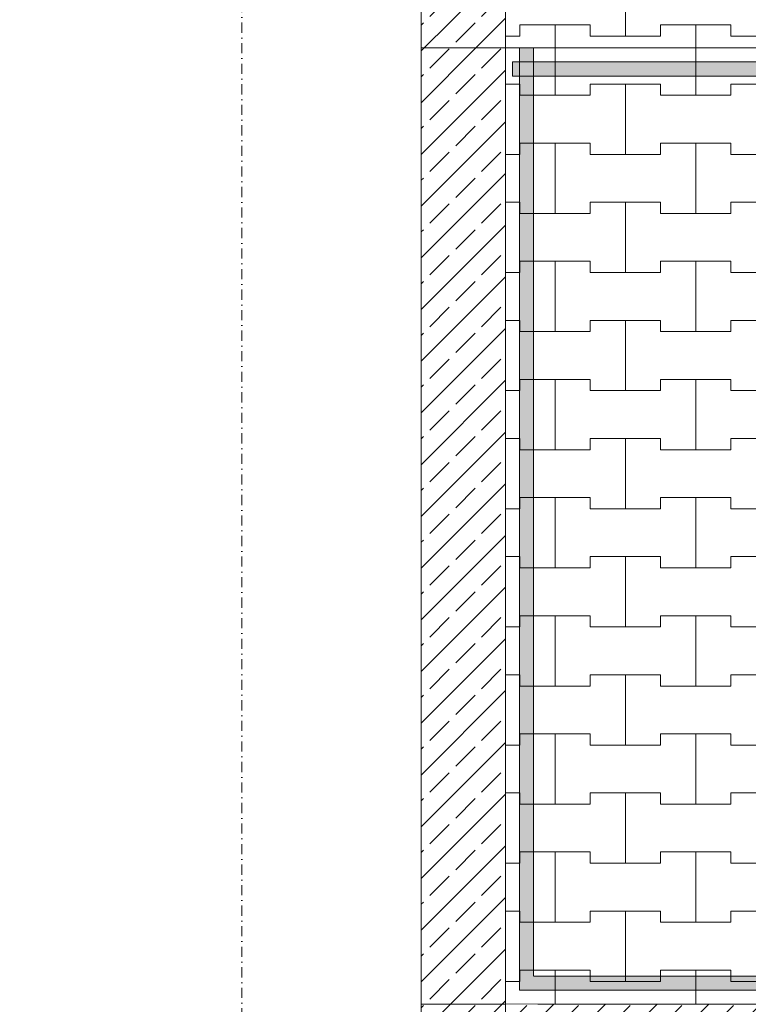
# Model space of a CAD drawing. Header units: centimetres. Extents: x -1589 to 108054, y -205274 to 31709.
# Tile 142 of 256: x 760 to 1019, y 23002 to 23352. Entities that reach past the tile are written whole.
import ezdxf

# ---------------------------------------------------------------- set-up
doc = ezdxf.new("R2010")
doc.units = ezdxf.units.CM
doc.header["$LTSCALE"] = 0.01
doc.header["$MEASUREMENT"] = 0
for name, pattern in [('Krawędzie ukryte', [27, 20, -7]), ('Kropki i Kreski', [72, 36, -18, 0, -18]), ('Wipeout_Contour', [100, 0, -100])]:
    doc.linetypes.add(name, pattern=pattern)
for name, color, linetype in [('0_Teren', 7, 'Continuous'), ('2_barierki.K_IR', 7, 'Continuous'), ('2_belki.K_IR', 7, 'Continuous'), ('2_schody.K_IR', 7, 'Continuous'), ('2_słupy.K_IR', 7, 'Continuous'), ('2_ściany podporowe.K_IR', 7, 'Continuous'), ('4_osie.ISTN', 7, 'Continuous')]:
    doc.layers.add(name, color=color, linetype=linetype)
pattern_1 = [(45, (1e-13, 21225.391), (-9.19239, 9.19239), []), (45, (-4.596, 21229.987), (-9.19239, 9.19239), [9.75, -3.25])]

msp = doc.modelspace()

# ---------------------------------------------------------------- linework, layer by layer
at = {"layer": '0_Teren', "color": 8, "linetype": 'Continuous', "lineweight": 5}
for p, q in [((975, 23346.39122), (975, 23371.39122)), ((975, 23371.39122), (975, 23346.39122)), ((937.5, 23346.39122), (937.5, 23350.39122)), ((937.5, 23350.39122), (937.5, 23346.39122)), ((937.5, 23350.39122), (950, 23350.39122)), ((937.5, 23350.39122), (962.5, 23350.39122)), ((950, 23350.39122), (962.5, 23350.39122)), ((962.5, 23350.39122), (962.5, 23346.39122)), ((962.5, 23346.39122), (962.5, 23350.39122)), ((987.5, 23346.39122), (987.5, 23350.39122)), ((987.5, 23350.39122), (987.5, 23346.39122)), ((987.5, 23350.39122), (1000, 23350.39122)), ((987.5, 23350.39122), (1012.5, 23350.39122)), ((1000, 23350.39122), (1012.5, 23350.39122)), ((1012.5, 23350.39122), (1012.5, 23346.39122)), ((1012.5, 23346.39122), (1012.5, 23350.39122)), ((962.5, 23346.39122), (975, 23346.39122)), ((962.5, 23346.39122), (987.5, 23346.39122)), ((975, 23346.39122), (987.5, 23346.39122)), ((1012.5, 23346.39122), (1025, 23346.39122)), ((1012.5, 23346.39122), (1037.5, 23346.39122))]:
    msp.add_line(p, q, dxfattribs=at)
at = {"layer": '0_Teren', "color": 8, "linetype": 'Continuous', "lineweight": 5, "flags": 128}
msp.add_lwpolyline([(810.17871, 23572.24523), (1284.46474, 23572.24523), (1782.3586, 23329.50702), (1782.3586, 22816.53156), (1582.3586, 22816.53309), (1582.35864, 23257.24406), (1377.3586, 23257.24406), (1377.3586, 23002.24406), (932.3586, 23002.24406), (932.3586, 23387.3523), (759.63338, 23469.28591)], close=True, dxfattribs=at)
at = {"layer": '4_osie.ISTN', "color": 7, "linetype": 'Kropki i Kreski', "lineweight": 0, "ltscale": 10}
msp.add_line((838.63417, 19902.02612), (838.63417, 23622.03555), dxfattribs=at)

# ---------------------------------------------------------------- next in the draw order: wipeouts: each hides what was drawn before it
at = {"color": 8, "linetype": 'Wipeout_Contour', "lineweight": 5, "ltscale": 13281.300056}
msp.add_wipeout([(1107.35861, 23002.24406), (1107.35861, 23167.24406), (1107.35861, 23177.24902), (1107.35861, 23342.24902), (932.3586, 23342.24902), (932.3586, 23002.24406)], dxfattribs=at).dxf.layer = '2_schody.K_IR'

# ---------------------------------------------------------------- next in the draw order: hatches: boundary and pattern name
at = {"layer": '2_barierki.K_IR', "linetype": 'Continuous', "lineweight": 5}
for points in [[(942.3586, 23342.24902), (937.3586, 23342.24902), (937.3586, 23007.24406), (942.3586, 23012.24406)], [(934.8586, 23337.24902), (934.8586, 23332.24902), (1104.8586, 23332.24902), (1104.8586, 23337.24902)], [(942.3586, 23012.24406), (937.3586, 23007.24406), (1107.3586, 23007.24406), (1107.3586, 23012.24406)]]:
    msp.add_hatch(color=8, dxfattribs=at).paths.add_polyline_path(points)

# ---------------------------------------------------------------- next in the draw order: linework, layer by layer
at = {"layer": '0_Teren', "color": 8, "linetype": 'Continuous', "lineweight": 5}
for p, q in [((950, 23325.39122), (950, 23350.39122)), ((950, 23350.39122), (950, 23325.39122)), ((1000, 23325.39122), (1000, 23350.39122)), ((1000, 23350.39122), (1000, 23325.39122)), ((937.5, 23329.39122), (937.5, 23325.39122)), ((937.5, 23325.39122), (937.5, 23329.39122)), ((962.5, 23325.39122), (962.5, 23329.39122)), ((962.5, 23329.39122), (962.5, 23325.39122)), ((962.5, 23329.39122), (975, 23329.39122)), ((962.5, 23329.39122), (987.5, 23329.39122)), ((975, 23329.39122), (987.5, 23329.39122)), ((975, 23304.39122), (975, 23329.39122)), ((975, 23329.39122), (975, 23304.39122)), ((987.5, 23329.39122), (987.5, 23325.39122)), ((987.5, 23325.39122), (987.5, 23329.39122)), ((1012.5, 23325.39122), (1012.5, 23329.39122)), ((1012.5, 23329.39122), (1012.5, 23325.39122)), ((1012.5, 23329.39122), (1025, 23329.39122)), ((1012.5, 23329.39122), (1037.5, 23329.39122)), ((937.5, 23325.39122), (950, 23325.39122)), ((937.5, 23325.39122), (962.5, 23325.39122)), ((950, 23325.39122), (962.5, 23325.39122)), ((987.5, 23325.39122), (1000, 23325.39122)), ((987.5, 23325.39122), (1012.5, 23325.39122)), ((1000, 23325.39122), (1012.5, 23325.39122)), ((937.5, 23304.39122), (937.5, 23308.39122)), ((937.5, 23308.39122), (937.5, 23304.39122)), ((937.5, 23308.39122), (950, 23308.39122)), ((937.5, 23308.39122), (962.5, 23308.39122)), ((950, 23308.39122), (962.5, 23308.39122)), ((950, 23283.39122), (950, 23308.39122)), ((950, 23308.39122), (950, 23283.39122)), ((962.5, 23308.39122), (962.5, 23304.39122)), ((962.5, 23304.39122), (962.5, 23308.39122)), ((987.5, 23304.39122), (987.5, 23308.39122)), ((987.5, 23308.39122), (987.5, 23304.39122)), ((987.5, 23308.39122), (1000, 23308.39122)), ((987.5, 23308.39122), (1012.5, 23308.39122)), ((1000, 23308.39122), (1012.5, 23308.39122)), ((1000, 23283.39122), (1000, 23308.39122)), ((1000, 23308.39122), (1000, 23283.39122)), ((1012.5, 23308.39122), (1012.5, 23304.39122)), ((1012.5, 23304.39122), (1012.5, 23308.39122)), ((962.5, 23304.39122), (975, 23304.39122)), ((962.5, 23304.39122), (987.5, 23304.39122)), ((975, 23304.39122), (987.5, 23304.39122)), ((1012.5, 23304.39122), (1025, 23304.39122)), ((1012.5, 23304.39122), (1037.5, 23304.39122)), ((937.5, 23287.39122), (937.5, 23283.39122)), ((937.5, 23283.39122), (937.5, 23287.39122)), ((962.5, 23283.39122), (962.5, 23287.39122)), ((962.5, 23287.39122), (962.5, 23283.39122)), ((962.5, 23287.39122), (975, 23287.39122)), ((962.5, 23287.39122), (987.5, 23287.39122)), ((975, 23287.39122), (987.5, 23287.39122)), ((975, 23262.39122), (975, 23287.39122)), ((975, 23287.39122), (975, 23262.39122)), ((987.5, 23287.39122), (987.5, 23283.39122)), ((987.5, 23283.39122), (987.5, 23287.39122)), ((1012.5, 23283.39122), (1012.5, 23287.39122)), ((1012.5, 23287.39122), (1012.5, 23283.39122)), ((1012.5, 23287.39122), (1025, 23287.39122)), ((1012.5, 23287.39122), (1037.5, 23287.39122)), ((937.5, 23283.39122), (950, 23283.39122)), ((937.5, 23283.39122), (962.5, 23283.39122)), ((950, 23283.39122), (962.5, 23283.39122)), ((987.5, 23283.39122), (1000, 23283.39122)), ((987.5, 23283.39122), (1012.5, 23283.39122)), ((1000, 23283.39122), (1012.5, 23283.39122)), ((937.5, 23262.39122), (937.5, 23266.39122)), ((937.5, 23266.39122), (937.5, 23262.39122)), ((937.5, 23266.39122), (950, 23266.39122)), ((937.5, 23266.39122), (962.5, 23266.39122)), ((950, 23266.39122), (962.5, 23266.39122)), ((950, 23241.39122), (950, 23266.39122)), ((950, 23266.39122), (950, 23241.39122)), ((962.5, 23266.39122), (962.5, 23262.39122)), ((962.5, 23262.39122), (962.5, 23266.39122)), ((987.5, 23262.39122), (987.5, 23266.39122)), ((987.5, 23266.39122), (987.5, 23262.39122)), ((987.5, 23266.39122), (1000, 23266.39122)), ((987.5, 23266.39122), (1012.5, 23266.39122)), ((1000, 23266.39122), (1012.5, 23266.39122)), ((1000, 23241.39122), (1000, 23266.39122)), ((1000, 23266.39122), (1000, 23241.39122)), ((1012.5, 23266.39122), (1012.5, 23262.39122)), ((1012.5, 23262.39122), (1012.5, 23266.39122)), ((962.5, 23262.39122), (975, 23262.39122)), ((962.5, 23262.39122), (987.5, 23262.39122)), ((975, 23262.39122), (987.5, 23262.39122)), ((1012.5, 23262.39122), (1025, 23262.39122)), ((1012.5, 23262.39122), (1037.5, 23262.39122)), ((937.5, 23245.39122), (937.5, 23241.39122)), ((937.5, 23241.39122), (937.5, 23245.39122)), ((962.5, 23241.39122), (962.5, 23245.39122)), ((962.5, 23245.39122), (962.5, 23241.39122)), ((962.5, 23245.39122), (975, 23245.39122)), ((962.5, 23245.39122), (987.5, 23245.39122)), ((975, 23245.39122), (987.5, 23245.39122)), ((975, 23220.39122), (975, 23245.39122)), ((975, 23245.39122), (975, 23220.39122)), ((987.5, 23245.39122), (987.5, 23241.39122)), ((987.5, 23241.39122), (987.5, 23245.39122)), ((1012.5, 23241.39122), (1012.5, 23245.39122)), ((1012.5, 23245.39122), (1012.5, 23241.39122)), ((1012.5, 23245.39122), (1025, 23245.39122)), ((1012.5, 23245.39122), (1037.5, 23245.39122)), ((937.5, 23241.39122), (950, 23241.39122)), ((937.5, 23241.39122), (962.5, 23241.39122)), ((950, 23241.39122), (962.5, 23241.39122)), ((987.5, 23241.39122), (1000, 23241.39122)), ((987.5, 23241.39122), (1012.5, 23241.39122)), ((1000, 23241.39122), (1012.5, 23241.39122)), ((937.5, 23220.39122), (937.5, 23224.39122)), ((937.5, 23224.39122), (937.5, 23220.39122)), ((937.5, 23224.39122), (950, 23224.39122)), ((937.5, 23224.39122), (962.5, 23224.39122)), ((950, 23224.39122), (962.5, 23224.39122)), ((950, 23199.39122), (950, 23224.39122)), ((950, 23224.39122), (950, 23199.39122)), ((962.5, 23224.39122), (962.5, 23220.39122)), ((962.5, 23220.39122), (962.5, 23224.39122)), ((987.5, 23220.39122), (987.5, 23224.39122)), ((987.5, 23224.39122), (987.5, 23220.39122)), ((987.5, 23224.39122), (1000, 23224.39122)), ((987.5, 23224.39122), (1012.5, 23224.39122)), ((1000, 23224.39122), (1012.5, 23224.39122)), ((1000, 23199.39122), (1000, 23224.39122)), ((1000, 23224.39122), (1000, 23199.39122)), ((1012.5, 23224.39122), (1012.5, 23220.39122)), ((1012.5, 23220.39122), (1012.5, 23224.39122)), ((962.5, 23220.39122), (975, 23220.39122)), ((962.5, 23220.39122), (987.5, 23220.39122)), ((975, 23220.39122), (987.5, 23220.39122)), ((1012.5, 23220.39122), (1025, 23220.39122)), ((1012.5, 23220.39122), (1037.5, 23220.39122)), ((937.5, 23203.39122), (937.5, 23199.39122)), ((937.5, 23199.39122), (937.5, 23203.39122)), ((962.5, 23199.39122), (962.5, 23203.39122)), ((962.5, 23203.39122), (962.5, 23199.39122)), ((962.5, 23203.39122), (975, 23203.39122)), ((962.5, 23203.39122), (987.5, 23203.39122)), ((975, 23203.39122), (987.5, 23203.39122)), ((975, 23178.39122), (975, 23203.39122)), ((975, 23203.39122), (975, 23178.39122)), ((987.5, 23203.39122), (987.5, 23199.39122)), ((987.5, 23199.39122), (987.5, 23203.39122)), ((1012.5, 23199.39122), (1012.5, 23203.39122)), ((1012.5, 23203.39122), (1012.5, 23199.39122)), ((1012.5, 23203.39122), (1025, 23203.39122)), ((1012.5, 23203.39122), (1037.5, 23203.39122)), ((937.5, 23199.39122), (950, 23199.39122)), ((937.5, 23199.39122), (962.5, 23199.39122)), ((950, 23199.39122), (962.5, 23199.39122)), ((987.5, 23199.39122), (1000, 23199.39122)), ((987.5, 23199.39122), (1012.5, 23199.39122)), ((1000, 23199.39122), (1012.5, 23199.39122)), ((937.5, 23178.39122), (937.5, 23182.39122)), ((937.5, 23182.39122), (937.5, 23178.39122)), ((937.5, 23182.39122), (950, 23182.39122)), ((937.5, 23182.39122), (962.5, 23182.39122)), ((950, 23182.39122), (962.5, 23182.39122)), ((950, 23157.39122), (950, 23182.39122)), ((950, 23182.39122), (950, 23157.39122)), ((962.5, 23182.39122), (962.5, 23178.39122)), ((962.5, 23178.39122), (962.5, 23182.39122)), ((987.5, 23178.39122), (987.5, 23182.39122)), ((987.5, 23182.39122), (987.5, 23178.39122)), ((987.5, 23182.39122), (1000, 23182.39122)), ((987.5, 23182.39122), (1012.5, 23182.39122)), ((1000, 23182.39122), (1012.5, 23182.39122)), ((1000, 23157.39122), (1000, 23182.39122)), ((1000, 23182.39122), (1000, 23157.39122)), ((1012.5, 23182.39122), (1012.5, 23178.39122)), ((1012.5, 23178.39122), (1012.5, 23182.39122)), ((962.5, 23178.39122), (975, 23178.39122)), ((962.5, 23178.39122), (987.5, 23178.39122)), ((975, 23178.39122), (987.5, 23178.39122)), ((1012.5, 23178.39122), (1025, 23178.39122)), ((1012.5, 23178.39122), (1037.5, 23178.39122)), ((937.5, 23161.39122), (937.5, 23157.39122)), ((937.5, 23157.39122), (937.5, 23161.39122)), ((962.5, 23157.39122), (962.5, 23161.39122)), ((962.5, 23161.39122), (962.5, 23157.39122)), ((962.5, 23161.39122), (975, 23161.39122)), ((962.5, 23161.39122), (987.5, 23161.39122)), ((975, 23161.39122), (987.5, 23161.39122)), ((975, 23136.39122), (975, 23161.39122)), ((975, 23161.39122), (975, 23136.39122)), ((987.5, 23161.39122), (987.5, 23157.39122)), ((987.5, 23157.39122), (987.5, 23161.39122)), ((1012.5, 23157.39122), (1012.5, 23161.39122)), ((1012.5, 23161.39122), (1012.5, 23157.39122)), ((1012.5, 23161.39122), (1025, 23161.39122)), ((1012.5, 23161.39122), (1037.5, 23161.39122)), ((937.5, 23157.39122), (950, 23157.39122)), ((937.5, 23157.39122), (962.5, 23157.39122)), ((950, 23157.39122), (962.5, 23157.39122)), ((987.5, 23157.39122), (1000, 23157.39122)), ((987.5, 23157.39122), (1012.5, 23157.39122)), ((1000, 23157.39122), (1012.5, 23157.39122)), ((937.5, 23136.39122), (937.5, 23140.39122)), ((937.5, 23140.39122), (937.5, 23136.39122)), ((937.5, 23140.39122), (950, 23140.39122)), ((937.5, 23140.39122), (962.5, 23140.39122)), ((950, 23140.39122), (962.5, 23140.39122)), ((950, 23115.39122), (950, 23140.39122)), ((950, 23140.39122), (950, 23115.39122)), ((962.5, 23140.39122), (962.5, 23136.39122)), ((962.5, 23136.39122), (962.5, 23140.39122)), ((987.5, 23136.39122), (987.5, 23140.39122)), ((987.5, 23140.39122), (987.5, 23136.39122)), ((987.5, 23140.39122), (1000, 23140.39122)), ((987.5, 23140.39122), (1012.5, 23140.39122)), ((1000, 23140.39122), (1012.5, 23140.39122)), ((1000, 23115.39122), (1000, 23140.39122)), ((1000, 23140.39122), (1000, 23115.39122)), ((1012.5, 23140.39122), (1012.5, 23136.39122)), ((1012.5, 23136.39122), (1012.5, 23140.39122)), ((962.5, 23136.39122), (975, 23136.39122)), ((962.5, 23136.39122), (987.5, 23136.39122)), ((975, 23136.39122), (987.5, 23136.39122)), ((1012.5, 23136.39122), (1025, 23136.39122)), ((1012.5, 23136.39122), (1037.5, 23136.39122)), ((937.5, 23119.39122), (937.5, 23115.39122)), ((937.5, 23115.39122), (937.5, 23119.39122)), ((962.5, 23115.39122), (962.5, 23119.39122)), ((962.5, 23119.39122), (962.5, 23115.39122)), ((962.5, 23119.39122), (975, 23119.39122)), ((962.5, 23119.39122), (987.5, 23119.39122)), ((975, 23119.39122), (987.5, 23119.39122)), ((975, 23094.39122), (975, 23119.39122)), ((975, 23119.39122), (975, 23094.39122)), ((987.5, 23119.39122), (987.5, 23115.39122)), ((987.5, 23115.39122), (987.5, 23119.39122)), ((1012.5, 23115.39122), (1012.5, 23119.39122)), ((1012.5, 23119.39122), (1012.5, 23115.39122)), ((1012.5, 23119.39122), (1025, 23119.39122)), ((1012.5, 23119.39122), (1037.5, 23119.39122)), ((937.5, 23115.39122), (950, 23115.39122)), ((937.5, 23115.39122), (962.5, 23115.39122)), ((950, 23115.39122), (962.5, 23115.39122)), ((987.5, 23115.39122), (1000, 23115.39122)), ((987.5, 23115.39122), (1012.5, 23115.39122)), ((1000, 23115.39122), (1012.5, 23115.39122)), ((937.5, 23094.39122), (937.5, 23098.39122)), ((937.5, 23098.39122), (937.5, 23094.39122)), ((937.5, 23098.39122), (950, 23098.39122)), ((937.5, 23098.39122), (962.5, 23098.39122)), ((950, 23098.39122), (962.5, 23098.39122)), ((950, 23073.39122), (950, 23098.39122)), ((950, 23098.39122), (950, 23073.39122)), ((962.5, 23098.39122), (962.5, 23094.39122)), ((962.5, 23094.39122), (962.5, 23098.39122)), ((987.5, 23094.39122), (987.5, 23098.39122)), ((987.5, 23098.39122), (987.5, 23094.39122)), ((987.5, 23098.39122), (1000, 23098.39122)), ((987.5, 23098.39122), (1012.5, 23098.39122)), ((1000, 23098.39122), (1012.5, 23098.39122)), ((1000, 23073.39122), (1000, 23098.39122)), ((1000, 23098.39122), (1000, 23073.39122)), ((1012.5, 23098.39122), (1012.5, 23094.39122)), ((1012.5, 23094.39122), (1012.5, 23098.39122)), ((962.5, 23094.39122), (975, 23094.39122)), ((962.5, 23094.39122), (987.5, 23094.39122)), ((975, 23094.39122), (987.5, 23094.39122)), ((1012.5, 23094.39122), (1025, 23094.39122)), ((1012.5, 23094.39122), (1037.5, 23094.39122)), ((937.5, 23077.39122), (937.5, 23073.39122)), ((937.5, 23073.39122), (937.5, 23077.39122)), ((962.5, 23073.39122), (962.5, 23077.39122)), ((962.5, 23077.39122), (962.5, 23073.39122)), ((962.5, 23077.39122), (975, 23077.39122)), ((962.5, 23077.39122), (987.5, 23077.39122)), ((975, 23077.39122), (987.5, 23077.39122)), ((975, 23052.39122), (975, 23077.39122)), ((975, 23077.39122), (975, 23052.39122)), ((987.5, 23077.39122), (987.5, 23073.39122)), ((987.5, 23073.39122), (987.5, 23077.39122)), ((1012.5, 23073.39122), (1012.5, 23077.39122)), ((1012.5, 23077.39122), (1012.5, 23073.39122)), ((1012.5, 23077.39122), (1025, 23077.39122)), ((1012.5, 23077.39122), (1037.5, 23077.39122)), ((937.5, 23073.39122), (950, 23073.39122)), ((937.5, 23073.39122), (962.5, 23073.39122)), ((950, 23073.39122), (962.5, 23073.39122)), ((987.5, 23073.39122), (1000, 23073.39122)), ((987.5, 23073.39122), (1012.5, 23073.39122)), ((1000, 23073.39122), (1012.5, 23073.39122)), ((937.5, 23052.39122), (937.5, 23056.39122)), ((937.5, 23056.39122), (937.5, 23052.39122)), ((937.5, 23056.39122), (950, 23056.39122)), ((937.5, 23056.39122), (962.5, 23056.39122)), ((950, 23056.39122), (962.5, 23056.39122)), ((950, 23031.39122), (950, 23056.39122)), ((950, 23056.39122), (950, 23031.39122)), ((962.5, 23056.39122), (962.5, 23052.39122)), ((962.5, 23052.39122), (962.5, 23056.39122)), ((987.5, 23052.39122), (987.5, 23056.39122)), ((987.5, 23056.39122), (987.5, 23052.39122)), ((987.5, 23056.39122), (1000, 23056.39122)), ((987.5, 23056.39122), (1012.5, 23056.39122)), ((1000, 23056.39122), (1012.5, 23056.39122)), ((1000, 23031.39122), (1000, 23056.39122)), ((1000, 23056.39122), (1000, 23031.39122)), ((1012.5, 23056.39122), (1012.5, 23052.39122)), ((1012.5, 23052.39122), (1012.5, 23056.39122)), ((962.5, 23052.39122), (975, 23052.39122)), ((962.5, 23052.39122), (987.5, 23052.39122)), ((975, 23052.39122), (987.5, 23052.39122)), ((1012.5, 23052.39122), (1025, 23052.39122)), ((1012.5, 23052.39122), (1037.5, 23052.39122)), ((937.5, 23035.39122), (937.5, 23031.39122)), ((937.5, 23031.39122), (937.5, 23035.39122)), ((962.5, 23031.39122), (962.5, 23035.39122)), ((962.5, 23035.39122), (962.5, 23031.39122)), ((962.5, 23035.39122), (975, 23035.39122)), ((962.5, 23035.39122), (987.5, 23035.39122)), ((975, 23035.39122), (987.5, 23035.39122)), ((975, 23010.39122), (975, 23035.39122)), ((975, 23035.39122), (975, 23010.39122)), ((987.5, 23035.39122), (987.5, 23031.39122)), ((987.5, 23031.39122), (987.5, 23035.39122)), ((1012.5, 23031.39122), (1012.5, 23035.39122)), ((1012.5, 23035.39122), (1012.5, 23031.39122)), ((1012.5, 23035.39122), (1025, 23035.39122)), ((1012.5, 23035.39122), (1037.5, 23035.39122)), ((937.5, 23031.39122), (950, 23031.39122)), ((937.5, 23031.39122), (962.5, 23031.39122)), ((950, 23031.39122), (962.5, 23031.39122)), ((987.5, 23031.39122), (1000, 23031.39122)), ((987.5, 23031.39122), (1012.5, 23031.39122)), ((1000, 23031.39122), (1012.5, 23031.39122)), ((937.5, 23010.39122), (937.5, 23014.39122)), ((937.5, 23014.39122), (937.5, 23010.39122)), ((937.5, 23014.39122), (950, 23014.39122)), ((937.5, 23014.39122), (962.5, 23014.39122)), ((950, 23014.39122), (962.5, 23014.39122)), ((962.5, 23014.39122), (962.5, 23010.39122)), ((962.5, 23010.39122), (962.5, 23014.39122)), ((987.5, 23010.39122), (987.5, 23014.39122)), ((987.5, 23014.39122), (987.5, 23010.39122)), ((987.5, 23014.39122), (1000, 23014.39122)), ((987.5, 23014.39122), (1012.5, 23014.39122)), ((1000, 23014.39122), (1012.5, 23014.39122)), ((1012.5, 23014.39122), (1012.5, 23010.39122)), ((1012.5, 23010.39122), (1012.5, 23014.39122)), ((962.5, 23010.39122), (975, 23010.39122)), ((962.5, 23010.39122), (987.5, 23010.39122)), ((975, 23010.39122), (987.5, 23010.39122)), ((1012.5, 23010.39122), (1025, 23010.39122)), ((1012.5, 23010.39122), (1037.5, 23010.39122))]:
    msp.add_line(p, q, dxfattribs=at)
at = {"layer": '2_barierki.K_IR', "color": 8, "linetype": 'Krawędzie ukryte', "lineweight": 5}
for p, q in [((942.3586, 23342.24902), (937.3586, 23342.24902)), ((937.3586, 23342.24902), (937.3586, 23007.24406)), ((942.3586, 23012.24406), (942.3586, 23342.24902)), ((934.8586, 23337.24902), (934.8586, 23332.24902)), ((1104.8586, 23337.24902), (934.8586, 23337.24902)), ((934.8586, 23332.24902), (1104.8586, 23332.24902)), ((1107.3586, 23012.24406), (942.3586, 23012.24406)), ((937.3586, 23007.24406), (1107.3586, 23007.24406))]:
    msp.add_line(p, q, dxfattribs=at)
at = {"layer": '2_schody.K_IR', "color": 8, "linetype": 'Krawędzie ukryte', "lineweight": 5}
for p, q in [((932.3586, 23002.24406), (932.3586, 23342.24902)), ((932.3586, 23342.24902), (1107.35861, 23342.24902)), ((1107.35861, 23002.24406), (932.3586, 23002.24406))]:
    msp.add_line(p, q, dxfattribs=at)

# ---------------------------------------------------------------- next in the draw order: wipeouts: each hides what was drawn before it
at = {"color": 8, "linetype": 'Wipeout_Contour', "lineweight": 5, "ltscale": 9262.938567}
msp.add_wipeout([(902.3586, 23368.37771), (902.3586, 23342.24523), (932.3586, 23342.24523), (932.3586, 23354.14908)], dxfattribs=at).dxf.layer = '2_ściany podporowe.K_IR'
at = {"color": 8, "linetype": 'Wipeout_Contour', "lineweight": 5, "ltscale": 7682.591949}
msp.add_wipeout([(902.3586, 23002.24406), (902.3586, 22822.1767), (932.3586, 22822.1767), (932.3586, 23002.24406)], dxfattribs=at).dxf.layer = '2_ściany podporowe.K_IR'

# ---------------------------------------------------------------- next in the draw order: hatches: boundary and pattern name
at = {"layer": '2_ściany podporowe.K_IR', "linetype": 'Continuous', "lineweight": 5}
h = msp.add_hatch(dxfattribs=at)
h.set_pattern_fill('Beton zbrojony', color=8, style=0, pattern_type=2)
h.set_pattern_definition(pattern_1)
h.paths.add_polyline_path([(902.3586, 23368.37771), (902.3586, 23342.24523), (932.3586, 23342.24523), (932.3586, 23354.14908)])
h = msp.add_hatch(dxfattribs=at)
h.set_pattern_fill('Beton zbrojony', color=8, style=0, pattern_type=2)
h.set_pattern_definition(pattern_1)
h.paths.add_polyline_path([(902.3586, 23002.24406), (902.3586, 22822.1767), (932.3586, 22822.1767), (932.3586, 23002.24406)])

# ---------------------------------------------------------------- next in the draw order: linework, layer by layer
at = {"layer": '0_Teren', "color": 8, "linetype": 'Continuous', "lineweight": 5}
msp.add_line((932.3586, 23346.39122), (937.5, 23346.39122), dxfattribs=at)
msp.add_line((932.3586, 23346.39122), (937.5, 23346.39122), dxfattribs=at)
at = {"layer": '2_ściany podporowe.K_IR', "color": 8, "linetype": 'Continuous', "lineweight": 5, "flags": 128}
for points in [[(932.3586, 23342.24523), (932.3586, 23387.3523)], [(902.3586, 23368.37771), (902.3586, 23342.24523)], [(902.3586, 23002.24406), (902.3586, 22822.1767)]]:
    msp.add_lwpolyline(points, dxfattribs=at)

# ---------------------------------------------------------------- next in the draw order: wipeouts: each hides what was drawn before it
at = {"color": 8, "linetype": 'Wipeout_Contour', "lineweight": 5, "ltscale": 8613.640806}
msp.add_wipeout([(902.3586, 23342.24523), (902.3586, 23002.24406), (932.3586, 23002.24406), (932.3586, 23342.24523)], dxfattribs=at).dxf.layer = '2_ściany podporowe.K_IR'

# ---------------------------------------------------------------- next in the draw order: hatches: boundary and pattern name
at = {"layer": '2_ściany podporowe.K_IR', "linetype": 'Continuous', "lineweight": 5}
h = msp.add_hatch(dxfattribs=at)
h.set_pattern_fill('Beton zbrojony', color=8, style=0, pattern_type=2)
h.set_pattern_definition(pattern_1)
h.paths.add_polyline_path([(902.3586, 23342.24523), (902.3586, 23002.24406), (932.3586, 23002.24406), (932.3586, 23342.24523)])

# ---------------------------------------------------------------- next in the draw order: linework, layer by layer
at = {"layer": '0_Teren', "color": 8, "linetype": 'Continuous', "lineweight": 5}
for p, q in [((932.3586, 23329.39122), (937.5, 23329.39122)), ((932.3586, 23329.39122), (937.5, 23329.39122)), ((932.3586, 23304.39122), (937.5, 23304.39122)), ((932.3586, 23304.39122), (937.5, 23304.39122)), ((932.3586, 23287.39122), (937.5, 23287.39122)), ((932.3586, 23287.39122), (937.5, 23287.39122)), ((932.3586, 23262.39122), (937.5, 23262.39122)), ((932.3586, 23262.39122), (937.5, 23262.39122)), ((932.3586, 23245.39122), (937.5, 23245.39122)), ((932.3586, 23245.39122), (937.5, 23245.39122)), ((932.3586, 23220.39122), (937.5, 23220.39122)), ((932.3586, 23220.39122), (937.5, 23220.39122)), ((932.3586, 23203.39122), (937.5, 23203.39122)), ((932.3586, 23203.39122), (937.5, 23203.39122)), ((932.3586, 23178.39122), (937.5, 23178.39122)), ((932.3586, 23178.39122), (937.5, 23178.39122)), ((932.3586, 23161.39122), (937.5, 23161.39122)), ((932.3586, 23161.39122), (937.5, 23161.39122)), ((932.3586, 23136.39122), (937.5, 23136.39122)), ((932.3586, 23136.39122), (937.5, 23136.39122)), ((932.3586, 23119.39122), (937.5, 23119.39122)), ((932.3586, 23119.39122), (937.5, 23119.39122)), ((932.3586, 23094.39122), (937.5, 23094.39122)), ((932.3586, 23094.39122), (937.5, 23094.39122)), ((932.3586, 23077.39122), (937.5, 23077.39122)), ((932.3586, 23077.39122), (937.5, 23077.39122)), ((932.3586, 23052.39122), (937.5, 23052.39122)), ((932.3586, 23052.39122), (937.5, 23052.39122)), ((932.3586, 23035.39122), (937.5, 23035.39122)), ((932.3586, 23035.39122), (937.5, 23035.39122)), ((932.3586, 23010.39122), (937.5, 23010.39122)), ((932.3586, 23010.39122), (937.5, 23010.39122))]:
    msp.add_line(p, q, dxfattribs=at)
at = {"layer": '2_belki.K_IR', "color": 8, "linetype": 'Krawędzie ukryte', "lineweight": 5}
for q in [(932.3586, 23372.24902), (1552.3586, 23342.24902)]:
    msp.add_line((932.3586, 23342.24902), q, dxfattribs=at)
at = {"layer": '2_słupy.K_IR', "color": 8, "linetype": 'Krawędzie ukryte', "lineweight": 5, "flags": 128}
msp.add_lwpolyline([(902.3586, 23372.24523), (932.3586, 23372.24523), (932.3586, 23342.24523), (902.3586, 23342.24523)], close=True, dxfattribs=at)
at = {"layer": '2_ściany podporowe.K_IR', "color": 8, "linetype": 'Continuous', "lineweight": 5, "flags": 128}
for points in [[(902.3586, 23342.24523), (902.3586, 23002.24406)], [(932.3586, 23002.24406), (932.3586, 23342.24523)]]:
    msp.add_lwpolyline(points, dxfattribs=at)

# ---------------------------------------------------------------- next in the draw order: wipeouts: each hides what was drawn before it
at = {"color": 8, "linetype": 'Wipeout_Contour', "lineweight": 5, "ltscale": 8459.338951}
msp.add_wipeout([(1377.3586, 23002.24406), (932.3586, 23002.24406), (932.3586, 22972.24406), (1377.3586, 22972.24406)], dxfattribs=at).dxf.layer = '2_ściany podporowe.K_IR'

# ---------------------------------------------------------------- next in the draw order: hatches: boundary and pattern name
at = {"layer": '2_ściany podporowe.K_IR', "linetype": 'Continuous', "lineweight": 5}
h = msp.add_hatch(dxfattribs=at)
h.set_pattern_fill('Beton zbrojony', color=8, style=0, pattern_type=2)
h.set_pattern_definition(pattern_1)
h.paths.add_polyline_path([(1377.3586, 23002.24406), (932.3586, 23002.24406), (932.3586, 22972.24406), (1377.3586, 22972.24406)])

# ---------------------------------------------------------------- next in the draw order: linework, layer by layer
at = {"layer": '0_Teren', "color": 8, "linetype": 'Continuous', "lineweight": 5}
for p, q in [((950, 23002.24406), (950, 23014.39122)), ((950, 23014.39122), (950, 23002.24406)), ((1000, 23002.24406), (1000, 23014.39122)), ((1000, 23014.39122), (1000, 23002.24406))]:
    msp.add_line(p, q, dxfattribs=at)
at = {"layer": '2_ściany podporowe.K_IR', "color": 8, "linetype": 'Continuous', "lineweight": 5, "flags": 128}
msp.add_lwpolyline([(1377.3586, 23002.24406), (932.3586, 23002.24406)], dxfattribs=at)

# ---------------------------------------------------------------- next in the draw order: wipeouts: each hides what was drawn before it
at = {"color": 8, "linetype": 'Wipeout_Contour', "lineweight": 5, "ltscale": 7957.811524}
msp.add_wipeout([(903.82315, 23002.24406), (903.82315, 22972.24406), (943.82315, 22972.24406), (943.82315, 23002.24406)], dxfattribs=at).dxf.layer = '2_ściany podporowe.K_IR'

# ---------------------------------------------------------------- next in the draw order: hatches: boundary and pattern name
at = {"layer": '2_ściany podporowe.K_IR', "linetype": 'Continuous', "lineweight": 5}
h = msp.add_hatch(dxfattribs=at)
h.set_pattern_fill('Beton zbrojony', color=8, style=0, pattern_type=2)
h.set_pattern_definition(pattern_1)
h.paths.add_polyline_path([(903.82315, 23002.24406), (903.82315, 22972.24406), (943.82315, 22972.24406), (943.82315, 23002.24406)])

# ---------------------------------------------------------------- next in the draw order: linework, layer by layer
at = {"layer": '2_słupy.K_IR', "color": 8, "linetype": 'Krawędzie ukryte', "lineweight": 5, "flags": 128}
msp.add_lwpolyline([(902.3586, 23002.24406), (932.3586, 23002.24406), (932.3586, 22972.24406), (902.3586, 22972.24406)], close=True, dxfattribs=at)

doc.saveas('drawing.dxf')
